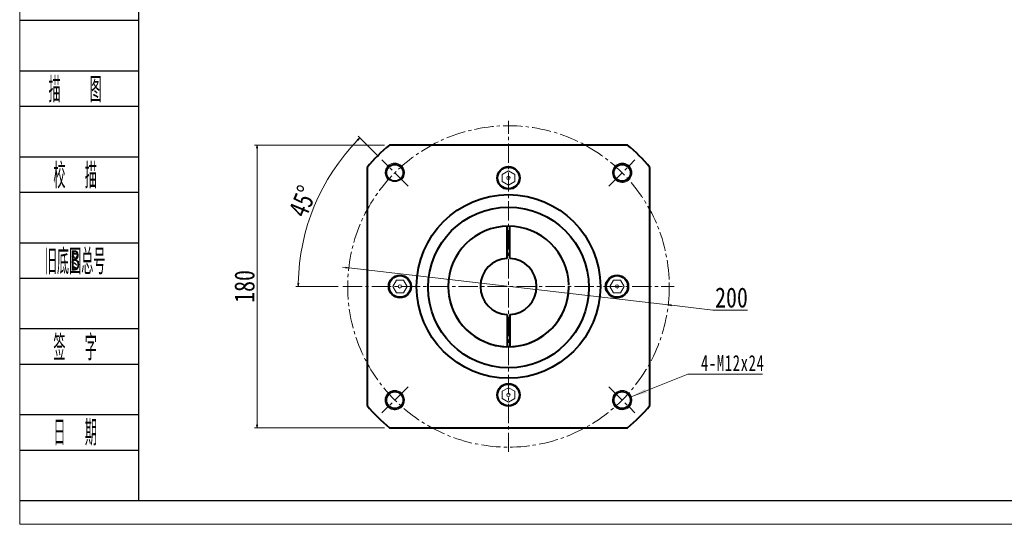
# Model space of a CAD drawing. Header units: millimetres. Extents: x 4302 to 5548, y 2160 to 3037.
# Tile 1 of 5: x 4308 to 4920, y 2160 to 2474. Entities that reach past the tile are written whole.
import ezdxf
from ezdxf.enums import TextEntityAlignment as Align

# ---------------------------------------------------------------- set-up
doc = ezdxf.new("R2010")
doc.units = ezdxf.units.MM
doc.header["$PDSIZE"] = -5
doc.linetypes.add('点画线', pattern=[18, 12, -2, 2, -2])
doc.layers.get('0').update_dxf_attribs({"lineweight": 35})
doc.layers.add('2细线层', color=4, linetype='Continuous')
doc.layers.add('6文字层', color=3, linetype='Continuous')
for name, color, linetype, lineweight in [('中心线层', 1, '点画线', 18), ('图框_外框线', 7, 'Continuous', 18), ('尺寸线层', 3, 'Continuous', 18), ('粗实线', 7, 'Continuous', 50), ('粗实线层', 7, 'Continuous', 35), ('细实线', 7, 'Continuous', 18), ('虚线', 7, 'Continuous', 18)]:
    doc.layers.add(name, color=color, linetype=linetype, lineweight=lineweight)
doc.styles.add('PC_TEXTSTYLE', font='ISOCP.SHX', dxfattribs={"width": 0.707, "bigfont": 'GBCBIG.SHX'})
doc.styles.get("Standard").update_dxf_attribs({"font": 'SimSun.ttf'})
doc.styles.add('宋体', font='SimSun.ttf', dxfattribs={"width": 0.8})
doc.styles.add('标准', font='txt', dxfattribs={"width": 0.667})
doc.dimstyles.new('A水平标注$0', dxfattribs={"dimtxt": 3.5, "dimasz": 2, "dimexe": 1.5, "dimexo": 3, "dimgap": 1.1, "dimtad": 1, "dimtoh": 1, "dimdec": 4, "dimdsep": 46, "dimtxsty": '宋体', "dimblk": 'OPEN', "dimcen": 3, "dimclrd": 3, "dimclre": 3, "dimclrt": 6, "dimadec": 0, "dimazin": 0, "dimtm": 1e-09, "dimtfac": 1, "dimtdec": 4, "dimtix": 1, "dimtmove": 0, "dimatfit": 3, "dimldrblk": 'OPEN', "dimfxl": 0, "dimlwd": 13, "dimlwe": 13, "dimarcsym": 0})

# ---------------------------------------------------------------- blocks, each defined once
blk = doc.blocks.new('_Open')
at = {"color": 0, "linetype": 'ByBlock', "lineweight": -2}
for p, q in [((-1, 0.17), (0, 0)), ((-1, -0.17), (0, 0)), ((0, 0), (-1, 0))]:
    blk.add_line(p, q, dxfattribs=at)
blk = doc.blocks.new('*X22')
at = {"layer": 'Defpoints', "color": 0, "transparency": 16777216}
for p in [(4533.04, 2386.49), (4498.49, 2373.18), (4551.83, 2367.69), (4508.73, 2307.8), (4714.73, 2307.8)]:
    blk.add_point(p, dxfattribs=at)
at = {"layer": '尺寸线层', "color": 3, "lineweight": 13, "transparency": 16777216}
for p, q in [((4530.92, 2388.61), (4518.21, 2401.32)), ((4505.73, 2307.8), (4479.48, 2307.8))]:
    blk.add_line(p, q, dxfattribs=at)
blk.add_arc((4611.73, 2307.8), 130.75, 135.87643, 179.12357, dxfattribs=at)
at = {"layer": '尺寸线层', "color": 3, "lineweight": 13, "transparency": 16777216, "xscale": 2, "yscale": 2, "zscale": 2}
for p, rotation in [((4519.27, 2400.26), 45.43821665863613), ((4480.98, 2307.8), 269.5617850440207)]:
    blk.add_blockref('_Open', p, dxfattribs=dict(at, rotation=rotation))
at = {"layer": '尺寸线层', "color": 6, "transparency": 16777216, "insert": (4483.77, 2360.8), "char_height": 12.5, "attachment_point": 5, "rotation": 67.5, "style": '宋体', "bg_fill": 3, "box_fill_scale": 1.1, "bg_fill_color": 256, "bg_fill_true_color": 13158600, "bg_fill_transparency": 0}
blk.add_mtext('45°', dxfattribs=at)
blk = doc.blocks.new('*X23')
at = {"layer": 'Defpoints', "color": 0, "transparency": 16777216}
for p in [(4512.39, 2319.29), (4711.07, 2296.32)]:
    blk.add_point(p, dxfattribs=at)
at = {"layer": '尺寸线层', "color": 3, "lineweight": 13, "transparency": 16777216}
for p, q in [((4510.4, 2319.52), (4508.42, 2319.75)), ((4512.39, 2319.29), (4711.07, 2296.32)), ((4738.92, 2293.09), (4713.05, 2296.09)), ((4760.42, 2293.09), (4738.92, 2293.09))]:
    blk.add_line(p, q, dxfattribs=at)
at = {"layer": '尺寸线层', "color": 3, "lineweight": 13, "transparency": 16777216, "xscale": 2, "yscale": 2, "zscale": 2}
for p, rotation in [((4512.39, 2319.29), 353.4038765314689), ((4711.07, 2296.32), 173.4038765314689)]:
    blk.add_blockref('_Open', p, dxfattribs=dict(at, rotation=rotation))
at = {"layer": '尺寸线层', "color": 6, "transparency": 16777216, "insert": (4750.42, 2300.84), "char_height": 12.5, "attachment_point": 5, "style": '宋体', "bg_fill": 3, "box_fill_scale": 1.1, "bg_fill_color": 256, "bg_fill_true_color": 13158600, "bg_fill_transparency": 0}
blk.add_mtext('200', dxfattribs=at)
blk = doc.blocks.new('*X24')
at = {"layer": '尺寸线层', "linetype": 'Continuous'}
blk.add_hatch(color=0, dxfattribs=at).paths.add_polyline_path([(-38.54, -14.1), (-29.8, -9.28), (-28.88, -11.58)], flags=0)
at = {"layer": '尺寸线层', "color": 0, "linetype": 'Continuous'}
blk.add_line((-38.54, -14.1), (-3.23, 0), dxfattribs=at)
at = {"layer": '尺寸线层', "color": 0}
for p, q in [((-3.23, 0), (0, 0)), ((0, 0), (43.2, 0)), ((0, 0), (0, 0))]:
    blk.add_line(p, q, dxfattribs=at)
at = {"layer": '尺寸线层', "color": 0, "insert": (4.95, 1.98), "char_height": 9.9, "width": 76.4983, "attachment_point": 7, "line_spacing_factor": 1.15057, "style": '标准'}
blk.add_mtext('\\T1.1;4-M12x24', dxfattribs=at)
blk = doc.blocks.new('*X25')
at = {"layer": 'Defpoints', "color": 0, "transparency": 16777216}
for p in [(4537.69, 2395.8), (4455.33, 2219.8), (4537.69, 2219.8)]:
    blk.add_point(p, dxfattribs=at)
at = {"layer": '尺寸线层', "color": 3, "lineweight": 13, "transparency": 16777216}
for p, q in [((4534.69, 2395.8), (4453.83, 2395.8)), ((4455.33, 2393.8), (4455.33, 2221.8)), ((4534.69, 2219.8), (4453.83, 2219.8))]:
    blk.add_line(p, q, dxfattribs=at)
at = {"layer": '尺寸线层', "color": 3, "lineweight": 13, "transparency": 16777216, "xscale": 2, "yscale": 2, "zscale": 2}
for p, rotation in [((4455.33, 2395.8), 90), ((4455.33, 2219.8), 270)]:
    blk.add_blockref('_Open', p, dxfattribs=dict(at, rotation=rotation))
at = {"layer": '尺寸线层', "color": 6, "transparency": 16777216, "insert": (4447.58, 2307.8), "char_height": 12.5, "attachment_point": 5, "rotation": 90, "style": '宋体', "bg_fill": 3, "box_fill_scale": 1.1, "bg_fill_color": 256, "bg_fill_true_color": 13158600, "bg_fill_transparency": 0}
blk.add_mtext('180', dxfattribs=at)

msp = doc.modelspace()

# ---------------------------------------------------------------- linework, layer by layer
at = {"color": 0, "lineweight": 20}
msp.add_circle((4611.72708, 2240.3023), 1.02092, dxfattribs=at)
at = {"layer": '2细线层'}
for p, q in [((4307.8569, 2473.47421), (4381.51933, 2473.47421)), ((4307.8569, 2442.01015), (4381.51933, 2442.01015)), ((4307.8569, 2419.9853), (4381.51933, 2419.9853)), ((4307.8569, 2388.52123), (4381.51933, 2388.52123)), ((4307.8569, 2366.49639), (4381.51933, 2366.49639)), ((4307.8569, 2335.03232), (4381.51933, 2335.03232)), ((4307.8569, 2313.00748), (4381.51933, 2313.00748)), ((4307.8569, 2281.54341), (4381.51933, 2281.54341)), ((4307.8569, 2259.51856), (4381.51933, 2259.51856)), ((4307.8569, 2228.0545), (4381.51933, 2228.0545)), ((4307.8569, 2206.02965), (4381.51933, 2206.02965)), ((4307.8569, 2174.56559), (4381.51933, 2174.56559))]:
    msp.add_line(p, q, dxfattribs=at)
at = {"layer": '中心线层'}
for p, q in [((4549.26937, 2370.26001), (4533.0388, 2386.49058)), ((4674.18479, 2370.26001), (4690.41536, 2386.49058)), ((4549.26937, 2245.34459), (4533.0388, 2229.11402)), ((4674.18479, 2245.34459), (4690.41536, 2229.11402))]:
    msp.add_line(p, q, dxfattribs=at)
msp.add_circle((4611.72708, 2307.8023), 100, dxfattribs=at)
at = {"layer": '粗实线', "color": 0, "lineweight": 40}
msp.add_line((4537.6933, 2219.8023), (4685.76085, 2219.8023), dxfattribs=at)
for centre, radius in [((4541.0164, 2237.09162), 5.25), ((4611.72708, 2240.3023), 7), ((4611.72708, 2240.3023), 6.75), ((4682.43775, 2237.09162), 5.25)]:
    msp.add_circle(centre, radius, dxfattribs=at)
for start, end in [(220.07366401, 229.92633599), (310.07366401, 319.92633599)]:
    msp.add_arc((4611.72708, 2307.8023), 115, start, end, dxfattribs=at)
at = {"layer": '粗实线层'}
for centre in [(4541.0164, 2378.51298), (4682.43775, 2378.51298), (4541.0164, 2237.09162), (4682.43775, 2237.09162)]:
    msp.add_circle(centre, 5.25, dxfattribs=at)
at = {"layer": '粗实线层', "lineweight": 18}
for centre, start, end in [((4541.0164, 2378.51298), 315, 226.71913132), ((4682.43775, 2378.51298), 225, 136.71913132), ((4541.0164, 2237.09162), 45, 316.71913132), ((4682.43775, 2237.09162), 135, 46.71913132)]:
    msp.add_arc(centre, 6, start, end, dxfattribs=at)
at = {"layer": '细实线', "color": 0}
for centre, start, end in [((4541.0164, 2237.09162), 316.71913132, 225), ((4682.43775, 2237.09162), 315, 223.28086868)]:
    msp.add_arc(centre, 6, start, end, dxfattribs=at)
at = {"layer": '虚线', "color": 0}
msp.add_lwpolyline([(4611.72708, 2235.8023), (4615.62419, 2238.0523), (4615.62419, 2242.5523), (4611.72708, 2244.8023), (4607.82996, 2242.5523), (4607.82996, 2238.0523)], close=True, dxfattribs=at)

# ---------------------------------------------------------------- block references
at = {"layer": '尺寸线层'}
msp.add_blockref('*X24', (4726.52072, 2253.26179), dxfattribs=at)

# ---------------------------------------------------------------- texts
at = {"layer": '6文字层', "color": 3, "style": 'PC_TEXTSTYLE'}
for s, width, p in [('描   图', 0.6667, (4342.18925, 2430.99772)), ('校  描', 0.667, (4342.18925, 2377.50881)), ('旧底图总号', 0.667, (4342.18925, 2324.0199)), ('签  字', 0.667, (4342.18925, 2270.53099)), ('日  期', 0.667, (4342.20887, 2217.3561))]:
    msp.add_text(s, height=15.732033, dxfattribs=dict(at, width=width)).set_placement(p, align=Align.MIDDLE)
at = {"layer": '6文字层', "width": 0.707}
msp.add_text('B', height=12.58563, dxfattribs=at).set_placement((4342.18925, 2324.0199), align=Align.MIDDLE)

# ---------------------------------------------------------------- next in the draw order: dimensions: what is measured, and where the dimension line sits
at = {"layer": '尺寸线层'}
dim = msp.add_angular_dim_2l(base=(4498.49479, 2373.17699), line1=((4508.72708, 2307.8023), (4714.72708, 2307.8023)), line2=((4533.0388, 2386.49058), (4551.83449, 2367.69489)), dimstyle='A水平标注$0', override={"dimtxt": 12.5, "dimgap": 1.5, "dimdec": 1, "dimpost": '<>', "dimblk": 'Open', "dimtvp": 0.1, "dimtfill": 1, "dimtfillclr": 256}, dxfattribs=at)
dim.commit()
dim.dimension.update_dxf_attribs({"geometry": '*X22', "text_midpoint": (4483.77033, 2360.80372)})

# ---------------------------------------------------------------- next in the draw order: linework, layer by layer
at = {"layer": '粗实线', "color": 0, "lineweight": 40}
for p, q in [((4685.76085, 2395.8023), (4537.6933, 2395.8023)), ((4610.97708, 2325.28622), (4610.97708, 2345.29494)), ((4612.47708, 2325.28622), (4612.47708, 2345.29494))]:
    msp.add_line(p, q, dxfattribs=at)
at = {"layer": '粗实线', "color": 0, "lineweight": 0}
msp.add_lwpolyline([(4611.72708, 2379.8023), (4607.82996, 2377.5523), (4607.82996, 2373.0523), (4611.72708, 2370.8023), (4615.62419, 2373.0523), (4615.62419, 2377.5523)], close=True, dxfattribs=at)
at = {"layer": '粗实线', "color": 0, "lineweight": 40}
for centre, radius in [((4541.0164, 2378.51298), 5.25), ((4682.43775, 2378.51298), 5.25), ((4611.72708, 2375.3023), 7), ((4611.72708, 2375.3023), 6.75)]:
    msp.add_circle(centre, radius, dxfattribs=at)
at = {"layer": '粗实线', "color": 0, "lineweight": 0}
msp.add_circle((4611.72708, 2375.3023), 1.02092, dxfattribs=at)
at = {"layer": '粗实线', "color": 0, "lineweight": 40}
for start, end in [(130.07366401, 139.92633599), (40.07366401, 49.92633599)]:
    msp.add_arc((4611.72708, 2307.8023), 115, start, end, dxfattribs=at)
at = {"layer": '细实线', "color": 0}
for centre, start, end in [((4541.0164, 2378.51298), 315, 226.71913132), ((4682.43775, 2378.51298), 313.28086868, 225)]:
    msp.add_arc(centre, 6, start, end, dxfattribs=at)

# ---------------------------------------------------------------- next in the draw order: dimensions: what is measured, and where the dimension line sits
at = {"layer": '尺寸线层'}
dim = msp.add_diameter_dim_2p(p1=(4512.38902, 2319.28929), p2=(4711.06513, 2296.31531), dimstyle='A水平标注$0', override={"dimtxt": 12.5, "dimgap": 1.5, "dimdec": 1, "dimpost": '<>', "dimblk": 'Open', "dimtvp": 0.1, "dimtfill": 1, "dimtfillclr": 256}, dxfattribs=at)
dim.commit()
dim.dimension.update_dxf_attribs({"geometry": '*X23', "text_midpoint": (4738.92107, 2293.09417), "dimtype": 163})

# ---------------------------------------------------------------- next in the draw order: linework, layer by layer
at = {"layer": '中心线层'}
for p, q in [((4611.72708, 2204.8023), (4611.72708, 2410.8023)), ((4508.72708, 2307.8023), (4714.72708, 2307.8023))]:
    msp.add_line(p, q, dxfattribs=at)
at = {"layer": '粗实线', "color": 0, "lineweight": 40}
for p, q in [((4523.72708, 2381.83608), (4523.72708, 2233.76852)), ((4699.72708, 2233.76852), (4699.72708, 2381.83608)), ((4610.97708, 2290.31838), (4610.97708, 2270.30965)), ((4612.47708, 2290.31838), (4612.47708, 2270.30965))]:
    msp.add_line(p, q, dxfattribs=at)
at = {"layer": '粗实线', "color": 0, "lineweight": 0}
for points in [[(4539.72708, 2307.8023), (4541.97708, 2303.90518), (4546.47708, 2303.90518), (4548.72708, 2307.8023), (4546.47708, 2311.69941), (4541.97708, 2311.69941)], [(4683.72708, 2307.8023), (4681.47708, 2311.69941), (4676.97708, 2311.69941), (4674.72708, 2307.8023), (4676.97708, 2303.90518), (4681.47708, 2303.90518)]]:
    msp.add_lwpolyline(points, close=True, dxfattribs=at)
at = {"layer": '粗实线', "color": 0, "lineweight": 40}
for centre, radius in [((4611.72708, 2307.8023), 57.15), ((4611.72708, 2307.1773), 49.99898), ((4544.22708, 2307.8023), 7), ((4544.22708, 2307.8023), 6.75), ((4679.22708, 2307.8023), 7), ((4679.22708, 2307.8023), 6.75)]:
    msp.add_circle(centre, radius, dxfattribs=at)
at = {"layer": '粗实线', "color": 0, "lineweight": 0}
for centre in [(4544.22708, 2307.8023), (4679.22708, 2307.8023)]:
    msp.add_circle(centre, 1.02092, dxfattribs=at)
at = {"layer": '粗实线', "color": 0, "lineweight": 40}
for radius, start, end in [(37.50015, 90, 0), (37.50015, 1.14598753, 90), (17.5, 92.45628572, 180), (17.5, 272.45628572, 87.54371428), (37.50015, 189.0384367, 358.85401247), (17.5, 180, 267.54371428)]:
    msp.add_arc((4611.72708, 2307.8023), radius, start, end, dxfattribs=at)

# ---------------------------------------------------------------- next in the draw order: dimensions: what is measured, and where the dimension line sits
at = {"layer": '尺寸线层'}
dim = msp.add_linear_dim(base=(4455.32523, 2219.8023), p1=(4537.6933, 2395.8023), p2=(4537.6933, 2219.8023), angle=270, text='180', dimstyle='A水平标注$0', override={"dimtxt": 12.5, "dimgap": 1.5, "dimdec": 1, "dimpost": '<>', "dimblk": 'Open', "dimtvp": 0.1, "dimtfill": 1, "dimtfillclr": 256}, dxfattribs=at)
dim.commit()
dim.dimension.update_dxf_attribs({"geometry": '*X25', "text_midpoint": (4455.32523, 2307.8023), "dimtype": 160})

# ---------------------------------------------------------------- next in the draw order: linework, layer by layer
at = {"layer": '图框_外框线', "color": 3}
msp.add_lwpolyline([(4307.69764, 2159.80125), (5547.90201, 2159.80125), (5547.90201, 3036.80291), (4307.69764, 3036.80291)], close=True, dxfattribs=at)
at = {"layer": '图框_外框线', "color": 3, "lineweight": 25}
msp.add_lwpolyline([(4381.51933, 2174.56559), (5533.13767, 2174.56559), (5533.13767, 3022.03857), (4381.51933, 3022.03857)], close=True, dxfattribs=at)

doc.saveas('drawing.dxf')
